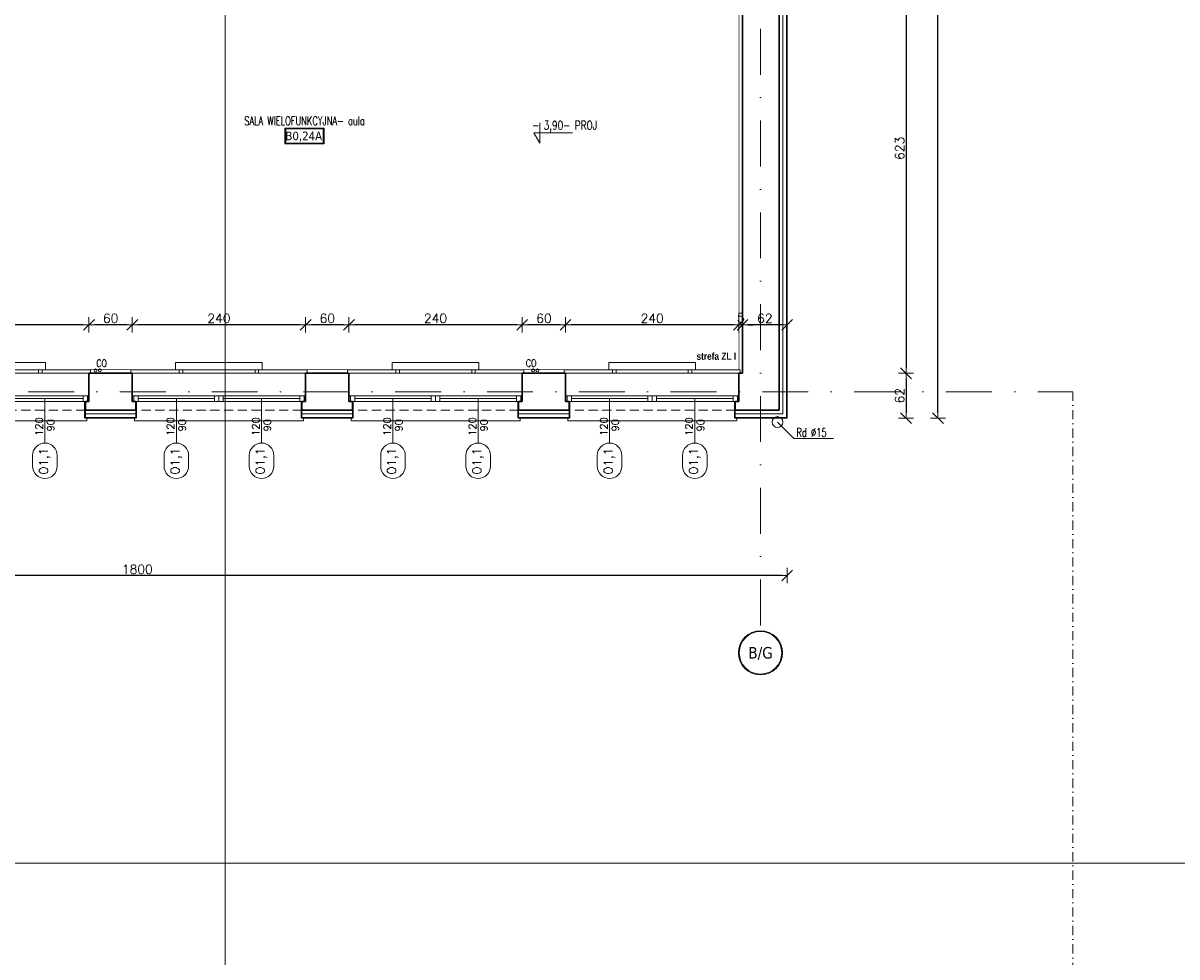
# Model space of a CAD drawing. Header units: millimetres. Extents: x 23192 to 177760, y -399809 to -79279.
# Tile 150 of 256: x 53970 to 55568, y -196383 to -195090. Entities that reach past the tile are written whole.
import ezdxf
from ezdxf.enums import TextEntityAlignment as Align

# ---------------------------------------------------------------- set-up
doc = ezdxf.new("R2010")
doc.units = ezdxf.units.MM
for name, pattern in [('2_3', [1, 0.5, -0.5]), ('DASHDOT', [25.4, 12.7, -6.35, 0, -6.35]), ('HIDDEN', [9.525, 6.35, -3.175])]:
    doc.linetypes.add(name, pattern=pattern)
doc.layers.get('0').update_dxf_attribs({"lineweight": 0})
for name, color, linetype, lineweight in [('! WYPOSAŻENIE', 252, 'Continuous', 5), ('!! 0_ Istn-okna', 6, 'Continuous', 13), ('!! 0_ Istn-sciany', 3, 'Continuous', 30), ('!! 0_ Istn-widok', 1, 'Continuous', 15), ('!! 0_ Opis', 8, 'Continuous', 13), ('!! 0_Istn-armatura', 6, 'Continuous', 9), ('!! 0_Istn-cienka', 4, 'Continuous', 9), ('!! 0_Opis_okna', 8, 'Continuous', 15), ('!! 0_Opis_pom', 9, 'Continuous', 13), ('!! 0_Osie', 1, 'DASHDOT', 13), ('!! 1  WYDZIELENIE PPOŻ', 252, 'Continuous', 0), ('!! 1_ tynk zewn  - nowy', 21, 'Continuous', 20), ('!! 2_ remont Ocieplenie', 4, 'ZIGZAG', 5), ('!! wymiary osi', 250, 'Continuous', 9), ('0-osie-liniA', 14, 'DASHDOT', 5), ('0-osie-tx', 66, 'Continuous', 9), ('Dimension (ISO)', 7, 'Continuous', 25)]:
    doc.layers.add(name, color=color, linetype=linetype, lineweight=lineweight)
for name, color, linetype, lineweight, plot in [('!! 0_Istn-grzejniki', 7, 'Continuous', 0, False), ('!! 0_ramki', 66, 'Continuous', 9, False), ('Powierzchnia', 140, 'Continuous', 5, False)]:
    doc.layers.add(name, color=color, linetype=linetype, lineweight=lineweight, plot=plot)
doc.styles.add('ARCHETYP', font='romans.shx', dxfattribs={"height": 15})
doc.styles.add('ARIAL', font='tahoma.ttf')
doc.styles.add('Note Text (ISO)', font='tahoma.ttf')
doc.styles.add('SIMPLEX', font='simplex.shx', dxfattribs={"width": 0.77})
doc.styles.add('STYLE7', font='ARIALNB.TTF')
doc.styles.add('TAHOMA', font='tahoma.ttf')
doc.styles.add('TXT', font='simplex.shx')
doc.linetypes.add('ZIGZAG', pattern='A,0.00254,-5.08,[131,ltypeshp.shx,S=5.08,R=0,X=-5.08,Y=0],-10.16,[131,ltypeshp.shx,S=5.08,R=180,X=5.08,Y=0],-5.08', length=20.32254)
doc.dimstyles.new('Default (ISO)', dxfattribs={"dimscale": 5, "dimtxt": 5, "dimasz": 5, "dimexe": 3.175, "dimexo": 0, "dimgap": 0.762, "dimtad": 1, "dimdec": 0, "dimrnd": 1e-08, "dimzin": 0, "dimtxsty": 'Note Text (ISO)', "dimcen": 0.09, "dimdle": 10, "dimclrd": 256, "dimclre": 256, "dimclrt": 256, "dimazin": 0, "dimtfac": 0.70104, "dimtmove": 0, "dimatfit": 3, "dimfxl": 1, "dimtolj": 1, "dimtzin": 0, "dimlwd": -1, "dimlwe": -1, "dimarcsym": 0})
doc.dimstyles.new('DIM50', dxfattribs={"dimscale": 5, "dimtxt": 2.5, "dimasz": 1.5, "dimexe": 0, "dimexo": 0, "dimgap": 0.5, "dimtad": 1, "dimdec": 4, "dimrnd": 0.5, "dimdsep": 46, "dimtxsty": 'TXT', "dimblk1": 'TICK1', "dimblk2": 'TICK1', "dimsah": 1, "dimcen": 0, "dimse1": 1, "dimse2": 1, "dimclrd": 1, "dimclre": 7, "dimclrt": 9, "dimadec": 0, "dimazin": 0, "dimtfac": 1, "dimtdec": 4, "dimtmove": 2, "dimatfit": 3, "dimldrblk": 'TICK1', "dimfxl": 1, "dimtolj": 1, "dimarcsym": 0})

# ---------------------------------------------------------------- blocks, each defined once
blk = doc.blocks.new('*U81')
h = blk.add_hatch(color=256)
edge = h.paths.add_edge_path()
edge.add_arc((0, 0), 30.6, 0, 360)
edge = h.paths.add_edge_path(flags=17)
edge.add_arc((0, 0), 29.4, 0, 360)
for radius in [30.6, 29.4]:
    blk.add_circle((0, 0), radius)
at = {"style": 'TAHOMA', "flags": 8}
blk.add_attdef('ANSICHTSNUMMER', text='', height=16, dxfattribs=at).set_placement((0, 0), align=Align.MIDDLE_CENTER)
blk = doc.blocks.new('BLOK OSI')
blk.add_lwpolyline([(55424.2848, -195663.0883), (55424.2848, -200232.78608)])
at = {"layer": '0-osie-liniA', "ltscale": 5}
for points in [[(54991.71142, -193635.47368), (54991.71142, -195993.9543)], [(48639.33021, -195663.0883), (55424.2848, -195663.0883)]]:
    blk.add_lwpolyline(points, dxfattribs=at)
at = {"layer": '0-osie-tx'}
ref = blk.add_blockref('*U81', (54991.71142, -196024.5543), dxfattribs=dict(at, rotation=180))
ref.add_attrib('ANSICHTSNUMMER', 'B/G', dxfattribs={"layer": '0', "height": 16, "style": 'TAHOMA', "flags": 8}).set_placement((54991.71142, -196024.5543), align=Align.MIDDLE_CENTER)
blk = doc.blocks.new('*D1419')
at = {"layer": 'DEFPOINTS', "color": 0, "transparency": 16777216}
for p in [(-690, 120), (510, 120), (510, 19)]:
    blk.add_point(p, dxfattribs=at)
at = {"layer": 'Dimension (ISO)', "transparency": 16777216}
for p, q in [((-690, 120), (-690, 3)), ((-665, 19), (485, 19)), ((510, 120), (510, 3))]:
    blk.add_line(p, q, dxfattribs=at)
for points in [[(-665, 23), (-665, 15), (-690, 19)], [(485, 23), (485, 15), (510, 19)]]:
    blk.add_solid(points, dxfattribs=at)
at = {"layer": 'Dimension (ISO)', "lineweight": 9, "transparency": 16777216, "insert": (-161, 49), "char_height": 25, "attachment_point": 1, "style": 'Note Text (ISO)'}
blk.add_mtext('\\A1;1200', dxfattribs=at)
blk = doc.blocks.new('1_ok-opis')
blk.add_line((0, 111.6), (0, 50))
for points in [[(-17, 128.6), (-17, 143.6)], [(17, 128.6), (17, 143.6)]]:
    blk.add_lwpolyline(points)
for centre, start, end in [((0, 143.6), 0, 180), ((0, 128.6), 180, 0)]:
    blk.add_arc(centre, 17, start, end)
at = {"style": 'ARCHETYP'}
for tag, height, rotation, p in [('NR', 12, 90, (0, 136.9)), ('NR', 12, 270, (0, 136.9)), ('SZEROKOŚĆ', 10, 90, (-8, 78.3)), ('WYSOKOŚĆ', 10, 270, (-8, 78.3)), ('WYSOKOŚĆ', 10, 90, (8, 78.3)), ('SZEROKOŚĆ', 10, 270, (8, 78.3))]:
    blk.add_attdef(tag, text='', height=height, rotation=rotation, dxfattribs=at).set_placement(p, align=Align.MIDDLE)
blk = doc.blocks.new('TICK1')
at = {"color": 2}
blk.add_line((-1, -1), (1, 1), dxfattribs=at)
at = {"color": 0}
for p, q in [((0, 0), (-1, 0)), ((0, -1.4), (0, 1.4))]:
    blk.add_line(p, q, dxfattribs=at)
blk = doc.blocks.new('*D2460')
at = {"layer": '!! wymiary osi', "color": 1, "lineweight": -2, "transparency": 16777216}
blk.add_line((55021.2, -195854.6), (53236.2, -195854.6), dxfattribs=at)
at = {"layer": 'DEFPOINTS', "color": 0, "transparency": 16777216}
for p in [(53228.7, -195636.6), (55028.7, -195636.6), (53228.7, -195854.6)]:
    blk.add_point(p, dxfattribs=at)
at = {"layer": '!! wymiary osi', "color": 1, "lineweight": -2, "transparency": 16777216, "xscale": 7.5, "yscale": 7.5, "zscale": 7.5, "rotation": 180}
blk.add_blockref('TICK1', (53228.7, -195854.6), dxfattribs=at)
at = {"layer": '!! wymiary osi', "color": 1, "lineweight": -2, "transparency": 16777216, "xscale": 7.5, "yscale": 7.5, "zscale": 7.5}
blk.add_blockref('TICK1', (55028.7, -195854.6), dxfattribs=at)
at = {"layer": '!! wymiary osi', "color": 9, "transparency": 16777216, "insert": (54128.7, -195845.9), "char_height": 12.5, "attachment_point": 5, "style": 'TXT'}
blk.add_mtext('\\A1;1800', dxfattribs=at)
blk = doc.blocks.new('*D2461')
at = {"layer": '!! wymiary osi', "color": 1, "lineweight": -2, "transparency": 16777216}
blk.add_line((55021.2, -195507.4), (54974.2, -195507.4), dxfattribs=at)
at = {"layer": 'DEFPOINTS', "color": 0, "transparency": 16777216}
for p in [(54966.7, -195507.4), (54966.7, -195574.6), (55028.7, -195636.6)]:
    blk.add_point(p, dxfattribs=at)
at = {"layer": '!! wymiary osi', "color": 1, "lineweight": -2, "transparency": 16777216, "xscale": 7.5, "yscale": 7.5, "zscale": 7.5, "rotation": 180}
blk.add_blockref('TICK1', (54966.7, -195507.4), dxfattribs=at)
at = {"layer": '!! wymiary osi', "color": 1, "lineweight": -2, "transparency": 16777216, "xscale": 7.5, "yscale": 7.5, "zscale": 7.5}
blk.add_blockref('TICK1', (55028.7, -195507.4), dxfattribs=at)
at = {"layer": '!! wymiary osi', "color": 9, "transparency": 16777216, "insert": (54997.7, -195498.6), "char_height": 12.5, "attachment_point": 5, "style": 'TXT'}
blk.add_mtext('\\A1;62', dxfattribs=at)
blk = doc.blocks.new('*D2462')
at = {"layer": '!! wymiary osi', "color": 1, "lineweight": -2, "transparency": 16777216}
for p, q in [((54954.2, -195507.4), (54946.7, -195507.4)), ((54966.7, -195507.4), (54961.7, -195507.4)), ((54974.2, -195507.4), (54981.7, -195507.4))]:
    blk.add_line(p, q, dxfattribs=at)
at = {"layer": 'DEFPOINTS', "color": 0, "transparency": 16777216}
for p in [(54961.7, -195507.4), (54961.7, -195574.6), (54966.7, -195574.6)]:
    blk.add_point(p, dxfattribs=at)
at = {"layer": '!! wymiary osi', "color": 1, "lineweight": -2, "transparency": 16777216, "xscale": 7.5, "yscale": 7.5, "zscale": 7.5}
blk.add_blockref('TICK1', (54961.7, -195507.4), dxfattribs=at)
at = {"layer": '!! wymiary osi', "color": 1, "lineweight": -2, "transparency": 16777216, "xscale": 7.5, "yscale": 7.5, "zscale": 7.5, "rotation": 180}
blk.add_blockref('TICK1', (54966.7, -195507.4), dxfattribs=at)
at = {"layer": '!! wymiary osi', "color": 9, "transparency": 16777216, "insert": (54964.2, -195497.4), "char_height": 12.5, "attachment_point": 5, "style": 'TXT'}
blk.add_mtext('\\A1;5', dxfattribs=at)
blk = doc.blocks.new('*D2463')
at = {"layer": '!! wymiary osi', "color": 1, "lineweight": -2, "transparency": 16777216}
blk.add_line((54954.2, -195507.4), (54729.2, -195507.4), dxfattribs=at)
at = {"layer": 'DEFPOINTS', "color": 0, "transparency": 16777216}
for p in [(54721.7, -195507.4), (54721.7, -195574.6), (54961.7, -195574.6)]:
    blk.add_point(p, dxfattribs=at)
at = {"layer": '!! wymiary osi', "color": 1, "lineweight": -2, "transparency": 16777216, "xscale": 7.5, "yscale": 7.5, "zscale": 7.5, "rotation": 180}
blk.add_blockref('TICK1', (54721.7, -195507.4), dxfattribs=at)
at = {"layer": '!! wymiary osi', "color": 1, "lineweight": -2, "transparency": 16777216, "xscale": 7.5, "yscale": 7.5, "zscale": 7.5}
blk.add_blockref('TICK1', (54961.7, -195507.4), dxfattribs=at)
at = {"layer": '!! wymiary osi', "color": 9, "transparency": 16777216, "insert": (54841.7, -195498.6), "char_height": 12.5, "attachment_point": 5, "style": 'TXT'}
blk.add_mtext('\\A1;240', dxfattribs=at)
blk = doc.blocks.new('*D2464')
at = {"layer": '!! wymiary osi', "color": 1, "lineweight": -2, "transparency": 16777216}
blk.add_line((54714.2, -195507.4), (54669.2, -195507.4), dxfattribs=at)
at = {"layer": 'DEFPOINTS', "color": 0, "transparency": 16777216}
for p in [(54661.7, -195507.4), (54661.7, -195574.6), (54721.7, -195574.6)]:
    blk.add_point(p, dxfattribs=at)
at = {"layer": '!! wymiary osi', "color": 1, "lineweight": -2, "transparency": 16777216, "xscale": 7.5, "yscale": 7.5, "zscale": 7.5, "rotation": 180}
blk.add_blockref('TICK1', (54661.7, -195507.4), dxfattribs=at)
at = {"layer": '!! wymiary osi', "color": 1, "lineweight": -2, "transparency": 16777216, "xscale": 7.5, "yscale": 7.5, "zscale": 7.5}
blk.add_blockref('TICK1', (54721.7, -195507.4), dxfattribs=at)
at = {"layer": '!! wymiary osi', "color": 9, "transparency": 16777216, "insert": (54691.7, -195498.6), "char_height": 12.5, "attachment_point": 5, "style": 'TXT'}
blk.add_mtext('\\A1;60', dxfattribs=at)
blk = doc.blocks.new('*D2465')
at = {"layer": '!! wymiary osi', "color": 1, "lineweight": -2, "transparency": 16777216}
blk.add_line((54654.2, -195507.4), (54429.2, -195507.4), dxfattribs=at)
at = {"layer": 'DEFPOINTS', "color": 0, "transparency": 16777216}
for p in [(54421.7, -195507.4), (54421.7, -195574.6), (54661.7, -195574.6)]:
    blk.add_point(p, dxfattribs=at)
at = {"layer": '!! wymiary osi', "color": 1, "lineweight": -2, "transparency": 16777216, "xscale": 7.5, "yscale": 7.5, "zscale": 7.5, "rotation": 180}
blk.add_blockref('TICK1', (54421.7, -195507.4), dxfattribs=at)
at = {"layer": '!! wymiary osi', "color": 1, "lineweight": -2, "transparency": 16777216, "xscale": 7.5, "yscale": 7.5, "zscale": 7.5}
blk.add_blockref('TICK1', (54661.7, -195507.4), dxfattribs=at)
at = {"layer": '!! wymiary osi', "color": 9, "transparency": 16777216, "insert": (54541.7, -195498.6), "char_height": 12.5, "attachment_point": 5, "style": 'TXT'}
blk.add_mtext('\\A1;240', dxfattribs=at)
blk = doc.blocks.new('*D2466')
at = {"layer": '!! wymiary osi', "color": 1, "lineweight": -2, "transparency": 16777216}
blk.add_line((54414.2, -195507.4), (54369.2, -195507.4), dxfattribs=at)
at = {"layer": 'DEFPOINTS', "color": 0, "transparency": 16777216}
for p in [(54361.7, -195507.4), (54361.7, -195574.6), (54421.7, -195574.6)]:
    blk.add_point(p, dxfattribs=at)
at = {"layer": '!! wymiary osi', "color": 1, "lineweight": -2, "transparency": 16777216, "xscale": 7.5, "yscale": 7.5, "zscale": 7.5, "rotation": 180}
blk.add_blockref('TICK1', (54361.7, -195507.4), dxfattribs=at)
at = {"layer": '!! wymiary osi', "color": 1, "lineweight": -2, "transparency": 16777216, "xscale": 7.5, "yscale": 7.5, "zscale": 7.5}
blk.add_blockref('TICK1', (54421.7, -195507.4), dxfattribs=at)
at = {"layer": '!! wymiary osi', "color": 9, "transparency": 16777216, "insert": (54391.7, -195498.6), "char_height": 12.5, "attachment_point": 5, "style": 'TXT'}
blk.add_mtext('\\A1;60', dxfattribs=at)
blk = doc.blocks.new('*D2467')
at = {"layer": '!! wymiary osi', "color": 1, "lineweight": -2, "transparency": 16777216}
blk.add_line((54354.2, -195507.4), (54129.2, -195507.4), dxfattribs=at)
at = {"layer": 'DEFPOINTS', "color": 0, "transparency": 16777216}
for p in [(54121.7, -195507.4), (54121.7, -195574.6), (54361.7, -195574.6)]:
    blk.add_point(p, dxfattribs=at)
at = {"layer": '!! wymiary osi', "color": 1, "lineweight": -2, "transparency": 16777216, "xscale": 7.5, "yscale": 7.5, "zscale": 7.5, "rotation": 180}
blk.add_blockref('TICK1', (54121.7, -195507.4), dxfattribs=at)
at = {"layer": '!! wymiary osi', "color": 1, "lineweight": -2, "transparency": 16777216, "xscale": 7.5, "yscale": 7.5, "zscale": 7.5}
blk.add_blockref('TICK1', (54361.7, -195507.4), dxfattribs=at)
at = {"layer": '!! wymiary osi', "color": 9, "transparency": 16777216, "insert": (54241.7, -195498.6), "char_height": 12.5, "attachment_point": 5, "style": 'TXT'}
blk.add_mtext('\\A1;240', dxfattribs=at)
blk = doc.blocks.new('*D2468')
at = {"layer": '!! wymiary osi', "color": 1, "lineweight": -2, "transparency": 16777216}
blk.add_line((54114.2, -195507.4), (54069.2, -195507.4), dxfattribs=at)
at = {"layer": 'DEFPOINTS', "color": 0, "transparency": 16777216}
for p in [(54061.7, -195507.4), (54061.7, -195574.6), (54121.7, -195574.6)]:
    blk.add_point(p, dxfattribs=at)
at = {"layer": '!! wymiary osi', "color": 1, "lineweight": -2, "transparency": 16777216, "xscale": 7.5, "yscale": 7.5, "zscale": 7.5, "rotation": 180}
blk.add_blockref('TICK1', (54061.7, -195507.4), dxfattribs=at)
at = {"layer": '!! wymiary osi', "color": 1, "lineweight": -2, "transparency": 16777216, "xscale": 7.5, "yscale": 7.5, "zscale": 7.5}
blk.add_blockref('TICK1', (54121.7, -195507.4), dxfattribs=at)
at = {"layer": '!! wymiary osi', "color": 9, "transparency": 16777216, "insert": (54091.7, -195498.6), "char_height": 12.5, "attachment_point": 5, "style": 'TXT'}
blk.add_mtext('\\A1;60', dxfattribs=at)
blk = doc.blocks.new('*D2469')
at = {"layer": '!! wymiary osi', "color": 1, "lineweight": -2, "transparency": 16777216}
blk.add_line((54054.2, -195507.4), (53829.2, -195507.4), dxfattribs=at)
at = {"layer": 'DEFPOINTS', "color": 0, "transparency": 16777216}
for p in [(53821.7, -195507.4), (53821.7, -195574.6), (54061.7, -195574.6)]:
    blk.add_point(p, dxfattribs=at)
at = {"layer": '!! wymiary osi', "color": 1, "lineweight": -2, "transparency": 16777216, "xscale": 7.5, "yscale": 7.5, "zscale": 7.5, "rotation": 180}
blk.add_blockref('TICK1', (53821.7, -195507.4), dxfattribs=at)
at = {"layer": '!! wymiary osi', "color": 1, "lineweight": -2, "transparency": 16777216, "xscale": 7.5, "yscale": 7.5, "zscale": 7.5}
blk.add_blockref('TICK1', (54061.7, -195507.4), dxfattribs=at)
at = {"layer": '!! wymiary osi', "color": 9, "transparency": 16777216, "insert": (53941.7, -195498.6), "char_height": 12.5, "attachment_point": 5, "style": 'TXT'}
blk.add_mtext('\\A1;240', dxfattribs=at)
blk = doc.blocks.new('*D2474')
at = {"layer": '!! wymiary osi', "color": 1, "lineweight": -2, "transparency": 16777216}
blk.add_line((55237.4, -195629.1), (55237.4, -194310.1), dxfattribs=at)
at = {"layer": 'DEFPOINTS', "color": 0, "transparency": 16777216}
for p in [(55028.7, -194302.6), (55237.4, -194302.6), (55028.7, -195636.6)]:
    blk.add_point(p, dxfattribs=at)
at = {"layer": '!! wymiary osi', "color": 1, "lineweight": -2, "transparency": 16777216, "xscale": 7.5, "yscale": 7.5, "zscale": 7.5}
for p, rotation in [((55237.4, -194302.6), 90), ((55237.4, -195636.6), 270)]:
    blk.add_blockref('TICK1', p, dxfattribs=dict(at, rotation=rotation))
at = {"layer": '!! wymiary osi', "color": 9, "transparency": 16777216, "insert": (55228.6, -194969.6), "char_height": 12.5, "attachment_point": 5, "rotation": 90, "style": 'TXT'}
blk.add_mtext('\\A1;1334', dxfattribs=at)
blk = doc.blocks.new('*D2478')
at = {"layer": '!! wymiary osi', "color": 1, "lineweight": -2, "transparency": 16777216}
blk.add_line((55193.2, -194959.1), (55193.2, -195567.1), dxfattribs=at)
at = {"layer": 'DEFPOINTS', "color": 0, "transparency": 16777216}
for p in [(54966.7, -194951.6), (54966.7, -195574.6), (55193.2, -195574.6)]:
    blk.add_point(p, dxfattribs=at)
at = {"layer": '!! wymiary osi', "color": 1, "lineweight": -2, "transparency": 16777216, "xscale": 7.5, "yscale": 7.5, "zscale": 7.5}
for p, rotation in [((55193.2, -194951.6), 90), ((55193.2, -195574.6), 270)]:
    blk.add_blockref('TICK1', p, dxfattribs=dict(at, rotation=rotation))
at = {"layer": '!! wymiary osi', "color": 9, "transparency": 16777216, "insert": (55184.5, -195263.1), "char_height": 12.5, "attachment_point": 5, "rotation": 90, "style": 'TXT'}
blk.add_mtext('\\A1;623', dxfattribs=at)
blk = doc.blocks.new('*D2479')
at = {"layer": '!! wymiary osi', "color": 1, "lineweight": -2, "transparency": 16777216}
blk.add_line((55193.2, -195582.1), (55193.2, -195629.1), dxfattribs=at)
at = {"layer": 'DEFPOINTS', "color": 0, "transparency": 16777216}
for p in [(54966.7, -195574.6), (55028.7, -195636.6), (55193.2, -195636.6)]:
    blk.add_point(p, dxfattribs=at)
at = {"layer": '!! wymiary osi', "color": 1, "lineweight": -2, "transparency": 16777216, "xscale": 7.5, "yscale": 7.5, "zscale": 7.5}
for p, rotation in [((55193.2, -195574.6), 90), ((55193.2, -195636.6), 270)]:
    blk.add_blockref('TICK1', p, dxfattribs=dict(at, rotation=rotation))
at = {"layer": '!! wymiary osi', "color": 9, "transparency": 16777216, "insert": (55184.5, -195605.6), "char_height": 12.5, "attachment_point": 5, "rotation": 90, "style": 'TXT'}
blk.add_mtext('\\A1;62', dxfattribs=at)
blk = doc.blocks.new('A$C11ef928a')
at = {"layer": 'Dimension (ISO)', "lineweight": 9}
dim = blk.add_linear_dim(base=(510.2, 18.8), p1=(-689.8, 120.2), p2=(510.2, 120.2), angle=180, dimstyle='Default (ISO)', override={"dimdec": 0, "dimlfac": 1, "dimtp": 0, "dimtm": 0, "dimtdec": 2, "dimtofl": 0, "dimatfit": 1}, dxfattribs=at)
dim.commit()
dim.dimension.update_dxf_attribs({"geometry": '*D1419', "text_midpoint": (-125.7, 18.8), "dimtype": 128})

msp = doc.modelspace()

# ---------------------------------------------------------------- linework, layer by layer
at = {"layer": '!! 0_ Istn-okna'}
for points in [[(53821.71142, -195605.5883), (54061.71142, -195605.5883)], [(53821.71142, -195613.5883), (54061.71142, -195613.5883)], [(53947.71142, -195609.5883), (54053.71142, -195609.5883)], [(54121.71142, -195605.5883), (54361.71142, -195605.5883)], [(54121.71142, -195613.5883), (54361.71142, -195613.5883)], [(54129.71142, -195609.5883), (54235.71142, -195609.5883)], [(54247.71142, -195609.5883), (54353.71142, -195609.5883)], [(54421.71142, -195605.5883), (54661.71142, -195605.5883)], [(54421.71142, -195613.5883), (54661.71142, -195613.5883)], [(54429.71142, -195609.5883), (54535.71142, -195609.5883)], [(54547.71142, -195609.5883), (54653.71142, -195609.5883)], [(54721.71142, -195605.5883), (54961.71142, -195605.5883)], [(54721.71142, -195613.5883), (54961.71142, -195613.5883)], [(54729.71142, -195609.5883), (54835.71142, -195609.5883)], [(54847.71142, -195609.5883), (54953.71142, -195609.5883)]]:
    msp.add_lwpolyline(points, dxfattribs=at)
for points in [[(54053.71142, -195613.5883), (54059.71142, -195613.5883), (54059.71142, -195605.5883), (54053.71142, -195605.5883)], [(54123.71142, -195613.5883), (54129.71142, -195613.5883), (54129.71142, -195605.5883), (54123.71142, -195605.5883)], [(54235.71142, -195613.5883), (54241.71142, -195613.5883), (54241.71142, -195605.5883), (54235.71142, -195605.5883)], [(54241.71142, -195613.5883), (54247.71142, -195613.5883), (54247.71142, -195605.5883), (54241.71142, -195605.5883)], [(54353.71142, -195613.5883), (54359.71142, -195613.5883), (54359.71142, -195605.5883), (54353.71142, -195605.5883)], [(54423.71142, -195613.5883), (54429.71142, -195613.5883), (54429.71142, -195605.5883), (54423.71142, -195605.5883)], [(54535.71142, -195613.5883), (54541.71142, -195613.5883), (54541.71142, -195605.5883), (54535.71142, -195605.5883)], [(54541.71142, -195613.5883), (54547.71142, -195613.5883), (54547.71142, -195605.5883), (54541.71142, -195605.5883)], [(54653.71142, -195613.5883), (54659.71142, -195613.5883), (54659.71142, -195605.5883), (54653.71142, -195605.5883)], [(54723.71142, -195613.5883), (54729.71142, -195613.5883), (54729.71142, -195605.5883), (54723.71142, -195605.5883)], [(54835.71142, -195613.5883), (54841.71142, -195613.5883), (54841.71142, -195605.5883), (54835.71142, -195605.5883)], [(54841.71142, -195613.5883), (54847.71142, -195613.5883), (54847.71142, -195605.5883), (54841.71142, -195605.5883)], [(54953.71142, -195613.5883), (54959.71142, -195613.5883), (54959.71142, -195605.5883), (54953.71142, -195605.5883)]]:
    msp.add_lwpolyline(points, close=True, dxfattribs=at)
at = {"layer": '!! 0_ Istn-sciany'}
for points in [[(55017.71142, -194313.5883), (55017.71142, -195625.5883)], [(54966.71142, -194951.5883), (54966.71142, -195574.5883)], [(54061.71142, -195574.5883), (54121.71142, -195574.5883)], [(54061.71142, -195574.5883), (54061.71142, -195613.5883)], [(54121.71142, -195574.5883), (54121.71142, -195613.5883)], [(54361.71142, -195574.5883), (54421.71142, -195574.5883)], [(54361.71142, -195574.5883), (54361.71142, -195613.5883)], [(54421.71142, -195574.5883), (54421.71142, -195613.5883)], [(54661.71142, -195574.5883), (54721.71142, -195574.5883)], [(54661.71142, -195574.5883), (54661.71142, -195613.5883)], [(54721.71142, -195574.5883), (54721.71142, -195613.5883)], [(54961.71142, -195574.5883), (54966.71142, -195574.5883)], [(54961.71142, -195574.5883), (54961.71142, -195613.5883)], [(54056.71142, -195613.5883), (54061.71142, -195613.5883)], [(54056.71142, -195613.5883), (54056.71142, -195625.5883)], [(54121.71142, -195613.5883), (54126.71142, -195613.5883)], [(54126.71142, -195613.5883), (54126.71142, -195625.5883)], [(54356.71142, -195613.5883), (54361.71142, -195613.5883)], [(54356.71142, -195613.5883), (54356.71142, -195625.5883)], [(54421.71142, -195613.5883), (54426.71142, -195613.5883)], [(54426.71142, -195613.5883), (54426.71142, -195625.5883)], [(54656.71142, -195613.5883), (54661.71142, -195613.5883)], [(54656.71142, -195613.5883), (54656.71142, -195625.5883)], [(54721.71142, -195613.5883), (54726.71142, -195613.5883)], [(54726.71142, -195613.5883), (54726.71142, -195625.5883)], [(54956.71142, -195613.5883), (54961.71142, -195613.5883)], [(54956.71142, -195613.5883), (54956.71142, -195625.5883)], [(54056.71142, -195625.5883), (54126.71142, -195625.5883)], [(54356.71142, -195625.5883), (54426.71142, -195625.5883)], [(54656.71142, -195625.5883), (54726.71142, -195625.5883)], [(54956.71142, -195625.5883), (55017.71142, -195625.5883)]]:
    msp.add_lwpolyline(points, dxfattribs=at)
at = {"layer": '!! 0_ Istn-widok'}
for points in [[(53819.71142, -195569.5883), (54063.71142, -195569.5883)], [(54063.71142, -195574.5883), (54063.71142, -195569.5883)], [(54119.71142, -195569.5883), (54363.71142, -195569.5883)], [(54119.71142, -195574.5883), (54119.71142, -195569.5883)], [(54363.71142, -195574.5883), (54363.71142, -195569.5883)], [(54419.71142, -195569.5883), (54663.71142, -195569.5883)], [(54419.71142, -195574.5883), (54419.71142, -195569.5883)], [(54663.71142, -195574.5883), (54663.71142, -195569.5883)], [(54719.71142, -195569.5883), (54963.71142, -195569.5883)], [(54719.71142, -195574.5883), (54719.71142, -195569.5883)], [(54963.71142, -195574.5883), (54963.71142, -195569.5883)], [(54058.71142, -195640.5883), (53824.71142, -195640.5883)], [(54058.71142, -195635.5883), (54058.71142, -195640.5883)], [(54124.71142, -195635.5883), (54124.71142, -195640.5883)], [(54358.71142, -195640.5883), (54124.71142, -195640.5883)], [(54358.71142, -195635.5883), (54358.71142, -195640.5883)], [(54424.71142, -195635.5883), (54424.71142, -195640.5883)], [(54658.71142, -195640.5883), (54424.71142, -195640.5883)], [(54658.71142, -195635.5883), (54658.71142, -195640.5883)], [(54724.71142, -195635.5883), (54724.71142, -195640.5883)], [(54958.71142, -195640.5883), (54724.71142, -195640.5883)], [(54958.71142, -195635.5883), (54958.71142, -195640.5883)]]:
    msp.add_lwpolyline(points, dxfattribs=at)
msp.add_circle((55015.22485, -195642.0883), 7.5, dxfattribs=at)
at = {"layer": '!! 0_ Opis'}
for points in [[(54685.89135, -195227.79044), (54685.89135, -195255.7922)], [(54685.89135, -195255.7922), (54677.80794, -195241.79132)], [(54677.80794, -195241.79132), (54731.24214, -195241.79132)], [(55037.86205, -195664.7255), (55015.22485, -195642.0883)], [(55037.86205, -195664.7255), (55092.74739, -195664.7255)]]:
    msp.add_lwpolyline(points, dxfattribs=at)
at = {"layer": '!! 0_Istn-armatura'}
for centre in [(54070.71142, -195570.5883), (54076.71142, -195570.5883), (54676.71142, -195570.5883), (54682.71142, -195570.5883)]:
    msp.add_circle(centre, 2, dxfattribs=at)
at = {"layer": '!! 0_Istn-cienka', "linetype": 'HIDDEN', "ltscale": 2}
for points in [[(53821.71142, -195574.5883), (54061.71142, -195574.5883)], [(54121.71142, -195574.5883), (54361.71142, -195574.5883)], [(54421.71142, -195574.5883), (54661.71142, -195574.5883)], [(54721.71142, -195574.5883), (54961.71142, -195574.5883)], [(54056.71142, -195625.5883), (53826.71142, -195625.5883)], [(54356.71142, -195625.5883), (54126.71142, -195625.5883)], [(54656.71142, -195625.5883), (54426.71142, -195625.5883)], [(54956.71142, -195625.5883), (54726.71142, -195625.5883)]]:
    msp.add_lwpolyline(points, dxfattribs=at)
at = {"layer": '!! 0_Istn-grzejniki'}
for points in [[(53886.71142, -195574.5883), (53886.71142, -195569.5883), (53881.71142, -195569.5883), (53881.71142, -195559.5883), (54001.71142, -195559.5883), (54001.71142, -195569.5883), (53996.71142, -195569.5883), (53996.71142, -195574.5883), (53991.71142, -195574.5883), (53991.71142, -195569.5883), (53891.71142, -195569.5883), (53891.71142, -195574.5883)], [(54186.71142, -195574.5883), (54186.71142, -195569.5883), (54181.71142, -195569.5883), (54181.71142, -195559.5883), (54301.71142, -195559.5883), (54301.71142, -195569.5883), (54296.71142, -195569.5883), (54296.71142, -195574.5883), (54291.71142, -195574.5883), (54291.71142, -195569.5883), (54191.71142, -195569.5883), (54191.71142, -195574.5883)], [(54486.71142, -195574.5883), (54486.71142, -195569.5883), (54481.71142, -195569.5883), (54481.71142, -195559.5883), (54601.71142, -195559.5883), (54601.71142, -195569.5883), (54596.71142, -195569.5883), (54596.71142, -195574.5883), (54591.71142, -195574.5883), (54591.71142, -195569.5883), (54491.71142, -195569.5883), (54491.71142, -195574.5883)], [(54786.71142, -195574.5883), (54786.71142, -195569.5883), (54781.71142, -195569.5883), (54781.71142, -195559.5883), (54901.71142, -195559.5883), (54901.71142, -195569.5883), (54896.71142, -195569.5883), (54896.71142, -195574.5883), (54891.71142, -195574.5883), (54891.71142, -195569.5883), (54791.71142, -195569.5883), (54791.71142, -195574.5883)]]:
    msp.add_lwpolyline(points, close=True, dxfattribs=at)
at = {"layer": '!! 0_Opis_pom', "ltscale": 0.7}
for points in [[(54333.15664, -195256.85867), (54387.31232, -195256.85867), (54387.31232, -195235.09867), (54333.15664, -195235.09867)], [(54334.24464, -195255.77067), (54386.22432, -195255.77067), (54386.22432, -195236.18667), (54334.24464, -195236.18667)]]:
    msp.add_lwpolyline(points, close=True, dxfattribs=at)
at = {"layer": '!! 0_ramki'}
for points in [[(52465.42916, -193282.57641), (56665.42916, -193282.57641), (56665.42916, -196252.57641), (52465.42916, -196252.57641)], [(51280.42916, -198945.67237), (51280.42916, -194745.67237), (54250.42916, -194745.67237), (54250.42916, -198945.67237)]]:
    msp.add_lwpolyline(points, close=True, dxfattribs=at)
at = {"layer": '!! 1  WYDZIELENIE PPOŻ', "color": 20, "linetype": '2_3', "ltscale": 10, "true_color": 0xf65c09, "const_width": 1}
msp.add_lwpolyline([(53208.71142, -195569.5883), (53208.71142, -194956.5883), (54755.5485, -194956.5883), (54755.86901, -194356.5883), (54961.71142, -194356.5883), (54961.71142, -195569.5883)], close=True, dxfattribs=at)
at = {"layer": '!! 1_ tynk zewn  - nowy'}
for points in [[(54956.71142, -195636.5883), (55028.71142, -195636.5883), (55028.71142, -194302.5883), (54954.71142, -194302.5883)], [(54956.71142, -195635.5883), (55027.71142, -195635.5883), (55027.71142, -194303.5883), (54954.71142, -194303.5883)], [(54055.71142, -195636.5883), (54055.71142, -195613.5883)], [(54127.71142, -195636.5883), (54127.71142, -195613.5883)], [(54355.71142, -195636.5883), (54355.71142, -195613.5883)], [(54427.71142, -195636.5883), (54427.71142, -195613.5883)], [(54655.71142, -195636.5883), (54655.71142, -195613.5883)], [(54727.71142, -195636.5883), (54727.71142, -195613.5883)], [(54955.71142, -195636.5883), (54955.71142, -195613.5883)], [(54056.71142, -195636.5883), (54056.71142, -195625.5883)], [(54126.71142, -195636.5883), (54126.71142, -195625.5883)], [(54356.71142, -195636.5883), (54356.71142, -195625.5883)], [(54426.71142, -195636.5883), (54426.71142, -195625.5883)], [(54656.71142, -195636.5883), (54656.71142, -195625.5883)], [(54726.71142, -195636.5883), (54726.71142, -195625.5883)], [(54956.71142, -195636.5883), (54956.71142, -195625.5883)], [(54056.71142, -195635.5883), (54126.71142, -195635.5883)], [(54056.71142, -195636.5883), (54126.71142, -195636.5883)], [(54356.71142, -195635.5883), (54426.71142, -195635.5883)], [(54356.71142, -195636.5883), (54426.71142, -195636.5883)], [(54656.71142, -195635.5883), (54726.71142, -195635.5883)], [(54656.71142, -195636.5883), (54726.71142, -195636.5883)]]:
    msp.add_lwpolyline(points, dxfattribs=at)
at = {"layer": '!! 2_ remont Ocieplenie', "linetype": 'ZIGZAG', "ltscale": 0.75}
for points in [[(54956.71142, -195630.5883), (55022.71142, -195630.5883), (55022.71142, -194308.5883), (54954.71142, -194308.5883)], [(54056.71142, -195630.5883), (54126.71142, -195630.5883)], [(54356.71142, -195630.5883), (54426.71142, -195630.5883)], [(54656.71142, -195630.5883), (54726.71142, -195630.5883)]]:
    msp.add_lwpolyline(points, dxfattribs=at)
at = {"layer": 'Powierzchnia'}
msp.add_lwpolyline([(54966.71142, -194951.5883), (53203.71142, -194951.5883), (53203.71142, -195574.5883), (54966.71142, -195574.5883)], close=True, dxfattribs=at)

# ---------------------------------------------------------------- block references
at = {"layer": '!! 0_Opis_okna'}
ref = msp.add_blockref('1_ok-opis', (54000.71142, -195559.5883), dxfattribs=dict(at, rotation=180))
ref.add_attrib('SZEROKOŚĆ', '120', dxfattribs={"layer": '0', "height": 10, "rotation": 90, "style": 'ARCHETYP'}).set_placement((53992.71142, -195648.30871), align=Align.MIDDLE)
ref.add_attrib('WYSOKOŚĆ', '90', dxfattribs={"layer": '0', "height": 10, "rotation": 90, "style": 'ARCHETYP'}).set_placement((54008.71142, -195646.53526), align=Align.MIDDLE)
ref.add_attrib('NR', 'O1,1', dxfattribs={"layer": '0', "height": 12, "rotation": 90, "style": 'ARCHETYP'}).set_placement((54000.71142, -195696.48975), align=Align.MIDDLE)
ref = msp.add_blockref('1_ok-opis', (54182.71142, -195559.5883), dxfattribs=dict(at, rotation=180))
ref.add_attrib('SZEROKOŚĆ', '120', dxfattribs={"layer": '0', "height": 10, "rotation": 90, "style": 'ARCHETYP'}).set_placement((54174.71142, -195648.30871), align=Align.MIDDLE)
ref.add_attrib('WYSOKOŚĆ', '90', dxfattribs={"layer": '0', "height": 10, "rotation": 90, "style": 'ARCHETYP'}).set_placement((54190.71142, -195646.53526), align=Align.MIDDLE)
ref.add_attrib('NR', 'O1,1', dxfattribs={"layer": '0', "height": 12, "rotation": 90, "style": 'ARCHETYP'}).set_placement((54182.71142, -195696.48975), align=Align.MIDDLE)
ref = msp.add_blockref('1_ok-opis', (54300.71142, -195559.5883), dxfattribs=dict(at, rotation=180))
ref.add_attrib('SZEROKOŚĆ', '120', dxfattribs={"layer": '0', "height": 10, "rotation": 90, "style": 'ARCHETYP'}).set_placement((54292.71142, -195648.30871), align=Align.MIDDLE)
ref.add_attrib('WYSOKOŚĆ', '90', dxfattribs={"layer": '0', "height": 10, "rotation": 90, "style": 'ARCHETYP'}).set_placement((54308.71142, -195646.53526), align=Align.MIDDLE)
ref.add_attrib('NR', 'O1,1', dxfattribs={"layer": '0', "height": 12, "rotation": 90, "style": 'ARCHETYP'}).set_placement((54300.71142, -195696.48975), align=Align.MIDDLE)
ref = msp.add_blockref('1_ok-opis', (54482.71142, -195559.5883), dxfattribs=dict(at, rotation=180))
ref.add_attrib('SZEROKOŚĆ', '120', dxfattribs={"layer": '0', "height": 10, "rotation": 90, "style": 'ARCHETYP'}).set_placement((54474.71142, -195648.30871), align=Align.MIDDLE)
ref.add_attrib('WYSOKOŚĆ', '90', dxfattribs={"layer": '0', "height": 10, "rotation": 90, "style": 'ARCHETYP'}).set_placement((54490.71142, -195646.53526), align=Align.MIDDLE)
ref.add_attrib('NR', 'O1,1', dxfattribs={"layer": '0', "height": 12, "rotation": 90, "style": 'ARCHETYP'}).set_placement((54482.71142, -195696.48975), align=Align.MIDDLE)
ref = msp.add_blockref('1_ok-opis', (54600.71142, -195559.5883), dxfattribs=dict(at, rotation=180))
ref.add_attrib('SZEROKOŚĆ', '120', dxfattribs={"layer": '0', "height": 10, "rotation": 90, "style": 'ARCHETYP'}).set_placement((54592.71142, -195648.30871), align=Align.MIDDLE)
ref.add_attrib('WYSOKOŚĆ', '90', dxfattribs={"layer": '0', "height": 10, "rotation": 90, "style": 'ARCHETYP'}).set_placement((54608.71142, -195646.53526), align=Align.MIDDLE)
ref.add_attrib('NR', 'O1,1', dxfattribs={"layer": '0', "height": 12, "rotation": 90, "style": 'ARCHETYP'}).set_placement((54600.71142, -195696.48975), align=Align.MIDDLE)
ref = msp.add_blockref('1_ok-opis', (54782.71142, -195559.5883), dxfattribs=dict(at, rotation=180))
ref.add_attrib('SZEROKOŚĆ', '120', dxfattribs={"layer": '0', "height": 10, "rotation": 90, "style": 'ARCHETYP'}).set_placement((54774.71142, -195648.30871), align=Align.MIDDLE)
ref.add_attrib('WYSOKOŚĆ', '90', dxfattribs={"layer": '0', "height": 10, "rotation": 90, "style": 'ARCHETYP'}).set_placement((54790.71142, -195646.53526), align=Align.MIDDLE)
ref.add_attrib('NR', 'O1,1', dxfattribs={"layer": '0', "height": 12, "rotation": 90, "style": 'ARCHETYP'}).set_placement((54782.71142, -195696.48975), align=Align.MIDDLE)
ref = msp.add_blockref('1_ok-opis', (54900.71142, -195559.5883), dxfattribs=dict(at, rotation=180))
ref.add_attrib('SZEROKOŚĆ', '120', dxfattribs={"layer": '0', "height": 10, "rotation": 90, "style": 'ARCHETYP'}).set_placement((54892.71142, -195648.30871), align=Align.MIDDLE)
ref.add_attrib('WYSOKOŚĆ', '90', dxfattribs={"layer": '0', "height": 10, "rotation": 90, "style": 'ARCHETYP'}).set_placement((54908.71142, -195646.53526), align=Align.MIDDLE)
ref.add_attrib('NR', 'O1,1', dxfattribs={"layer": '0', "height": 12, "rotation": 90, "style": 'ARCHETYP'}).set_placement((54900.71142, -195696.48975), align=Align.MIDDLE)
at = {"layer": '!! 0_Osie'}
msp.add_blockref('BLOK OSI', (0, 63), dxfattribs=at)
at = {"xscale": -0.1, "yscale": 0.1, "zscale": 0.1, "rotation": 90}
msp.add_blockref('A$C11ef928a', (82225.12684, -195364.3052), dxfattribs=at)

# ---------------------------------------------------------------- texts
at = {"layer": '! WYPOSAŻENIE', "color": 20, "true_color": 0xf65c09, "insert": (54903.08359, -195545.94868), "char_height": 10, "attachment_point": 1, "style": 'STYLE7'}
msp.add_mtext_dynamic_manual_height_columns('strefa ZL I', width=58.1261145, gutter_width=75, heights=[0], dxfattribs=at)
at = {"layer": '!! 0_ Opis', "style": 'SIMPLEX', "width": 0.75}
msp.add_text('- 3,90- PROJ', height=12, dxfattribs=at).set_placement((54675.2039, -195237.2132))
at = {"layer": '!! 0_ Opis', "style": 'ARCHETYP', "width": 0.7}
msp.add_text('Rd %%C15', height=12, rotation=0.00000004, dxfattribs=at).set_placement((55041.43377, -195662.55211))
at = {"layer": '!! 0_Istn-armatura', "style": 'ARCHETYP', "width": 0.8}
for p in [(54071.85209, -195565.7066), (54666.67815, -195565.55982)]:
    msp.add_text('CO', height=10, rotation=0.00000004, dxfattribs=at).set_placement(p)
at = {"layer": '!! 0_Opis_pom', "ltscale": 0.7, "style": 'TXT', "width": 0.7}
msp.add_text('SALA WIELOFUNKCYJNA- aula', height=12, dxfattribs=at).set_placement((54360.28524, -195231.05236), align=Align.CENTER)
at = {"layer": '!! 0_Opis_pom', "ltscale": 0.7, "style": 'ARIAL'}
msp.add_attdef('B0,24A', text='', height=11.968, dxfattribs=at).set_placement((54359.17011, -195245.97867), align=Align.MIDDLE_CENTER)

# ---------------------------------------------------------------- dimensions: what is measured, and where the dimension line sits
at = {"layer": '!! wymiary osi'}
for base, p1, p2, picture, middle in [((55237.36667, -194302.5883), (55028.71142, -195636.5883), (55028.71142, -194302.5883), '*D2474', (55228.61667, -194969.5883)), ((55193.23682, -195574.5883), (54966.71142, -194951.5883), (54966.71142, -195574.5883), '*D2478', (55184.48682, -195263.0883)), ((55193.23682, -195636.5883), (54966.71142, -195574.5883), (55028.71142, -195636.5883), '*D2479', (55184.48682, -195605.5883))]:
    dim = msp.add_linear_dim(base=base, p1=p1, p2=p2, angle=90, dimstyle='DIM50', dxfattribs=at)
    dim.commit()
    dim.dimension.update_dxf_attribs({"geometry": picture, "text_midpoint": middle})
for base, p1, p2, picture, middle in [((53821.71142, -195507.36985), (54061.71142, -195574.5883), (53821.71142, -195574.5883), '*D2469', (53941.71142, -195498.61985)), ((54061.71142, -195507.36985), (54121.71142, -195574.5883), (54061.71142, -195574.5883), '*D2468', (54091.71142, -195498.61985)), ((54121.71142, -195507.36985), (54361.71142, -195574.5883), (54121.71142, -195574.5883), '*D2467', (54241.71142, -195498.61985)), ((54361.71142, -195507.36985), (54421.71142, -195574.5883), (54361.71142, -195574.5883), '*D2466', (54391.71142, -195498.61985)), ((54421.71142, -195507.36985), (54661.71142, -195574.5883), (54421.71142, -195574.5883), '*D2465', (54541.71142, -195498.61985)), ((54661.71142, -195507.36985), (54721.71142, -195574.5883), (54661.71142, -195574.5883), '*D2464', (54691.71142, -195498.61985)), ((54721.71142, -195507.36985), (54961.71142, -195574.5883), (54721.71142, -195574.5883), '*D2463', (54841.71142, -195498.61985)), ((54961.71142, -195507.36985), (54966.71142, -195574.5883), (54961.71142, -195574.5883), '*D2462', (54964.21142, -195497.36985)), ((54966.71142, -195507.36985), (55028.71142, -195636.5883), (54966.71142, -195574.5883), '*D2461', (54997.71142, -195498.61985)), ((53228.71142, -195854.60653), (55028.71142, -195636.5883), (53228.71142, -195636.5883), '*D2460', (54128.71142, -195845.85653))]:
    dim = msp.add_linear_dim(base=base, p1=p1, p2=p2, dimstyle='DIM50', dxfattribs=at)
    dim.commit()
    dim.dimension.update_dxf_attribs({"geometry": picture, "text_midpoint": middle})

doc.saveas('drawing.dxf')
